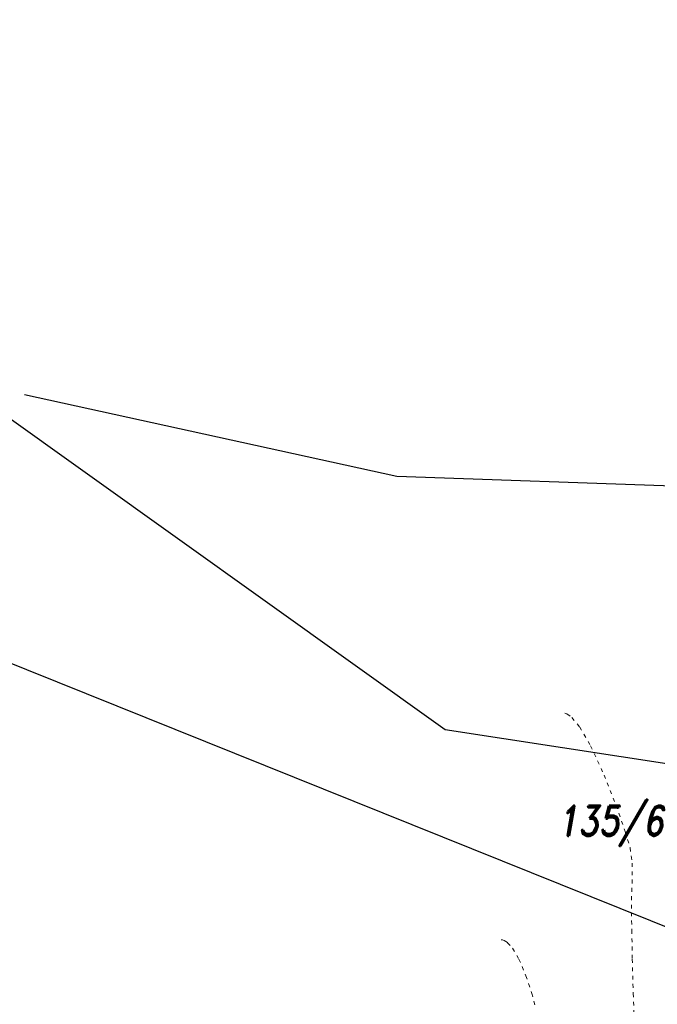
# Model space of a CAD drawing. Header units: feet. Extents: x -783217 to -782936, y -1044805 to -1043930.
# Tile 53 of 81: x -783036 to -783019, y -1044396 to -1044370. Entities that reach past the tile are written whole.
import ezdxf
from ezdxf.enums import TextEntityAlignment as Align

# ---------------------------------------------------------------- set-up
doc = ezdxf.new("R2010")
doc.units = ezdxf.units.FT
doc.header["$MEASUREMENT"] = 0
doc.linetypes.add('ACAD_ISO07W100', pattern=[3, 0, -3])
doc.layers.add('KN_hranice pozemků', color=140, linetype='Continuous', lineweight=30)
doc.layers.add('Vrstevnice', color=250, linetype='ACAD_ISO07W100', lineweight=15)
doc.layers.add('KN_čísla pozemků', color=140, linetype='Continuous')
doc.layers.add('S_optický zaměřený', color=200, linetype='SDELSPOJO')
doc.styles.add('RomanD', font='romand.shx', dxfattribs={"width": 0.7, "oblique": 10})
doc.linetypes.add('SDELSPOJO', pattern='A,7,-6,[31,civil.shx,S=1,R=0,X=0,Y=0],-6', length=19)

msp = doc.modelspace()

# ---------------------------------------------------------------- linework, layer by layer
at = {"layer": 'KN_hranice pozemků', "linetype": 'Continuous'}
for p, q in [((-783036.31, -1044380.11), (-783024.34, -1044388.66)), ((-783024.34, -1044388.66), (-783014.98, -1044390.1))]:
    msp.add_line(p, q, dxfattribs=at)
at = {"layer": 'KN_hranice pozemků'}
msp.add_line((-783042.86, -1044384.11), (-783014.53, -1044395.49), dxfattribs=at)
at = {"layer": 'S_optický zaměřený', "ltscale": 0.2, "flags": 128}
msp.add_lwpolyline([(-783035.55, -1044379.74), (-783025.63, -1044381.91), (-783018.01, -1044382.18), (-783011.72, -1044379.39), (-783007.95, -1044370.77), (-783007.71, -1044365.4), (-783006.93, -1044362.71), (-783006.92, -1044353.58), (-783007.34, -1044337.23), (-783006.87, -1044325.22), (-783006.79, -1044310.49), (-783006.91, -1044303.14)], dxfattribs=at)
at = {"layer": 'Vrstevnice', "ltscale": 0.04}
for points, elevation in [([(-783021.152, -1044388.224), (-783021.091, -1044388.246), (-783020.961, -1044388.341), (-783020.752, -1044388.596), (-783020.46, -1044389.097), (-783020.101, -1044389.874), (-783019.782, -1044390.683), (-783019.539, -1044391.378), (-783019.409, -1044391.811), (-783019.354, -1044392.219), (-783019.352, -1044392.661), (-783019.37, -1044393.108), (-783019.372, -1044393.531), (-783019.362, -1044394.003), (-783019.35, -1044394.779), (-783019.327, -1044395.694), (-783019.287, -1044396.588)], 290.6), ([(-783022.841, -1044394.266), (-783022.81, -1044394.266), (-783022.764, -1044394.28), (-783022.674, -1044394.338), (-783022.541, -1044394.486), (-783022.373, -1044394.773), (-783022.184, -1044395.219), (-783022.029, -1044395.688), (-783021.917, -1044396.103)], 290.8)]:
    msp.add_lwpolyline(points, dxfattribs=dict(at, elevation=elevation))

# ---------------------------------------------------------------- texts
at = {"layer": 'KN_čísla pozemků', "linetype": 'Continuous', "style": 'RomanD', "oblique": 10, "width": 0.8}
msp.add_text('135/6', height=0.8, dxfattribs=at).set_placement((-783019.93, -1044391.49), align=Align.CENTER)

doc.saveas('drawing.dxf')
